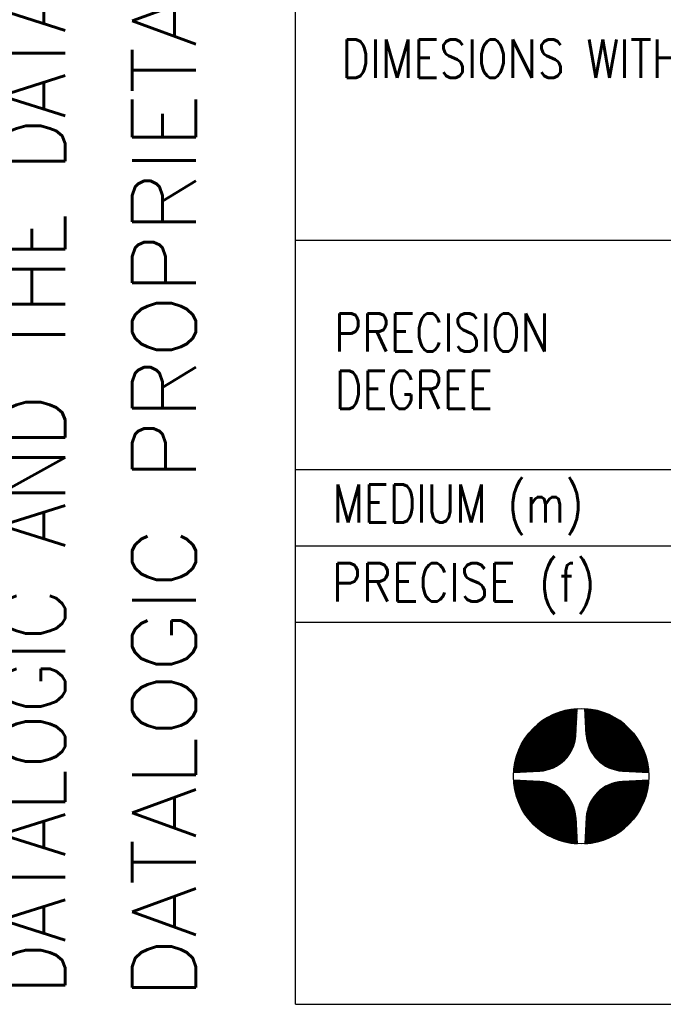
# Model space of a CAD drawing. Header units: millimetres. Extents: x 4 to 205, y 5 to 292.
# Tile 1 of 105: x 4 to 29, y 5 to 44. Entities that reach past the tile are written whole.
import ezdxf

# ---------------------------------------------------------------- set-up
doc = ezdxf.new("R2010")
doc.units = ezdxf.units.MM
doc.layers.get('0').update_dxf_attribs({"linetype": 'CONTINUOUS'})
doc.layers.add('256', color=7, linetype='CONTINUOUS')
doc.styles.add('blockfont', font='simplex.shx')

# ---------------------------------------------------------------- blocks, each defined once
blk = doc.blocks.new('HATCH19')
at = {"color": 5, "linetype": 'CONTINUOUS'}
for p, q in [((26.357539, 11.320064), (28.842144, 13.804669)), ((26.359053, 11.348953), (28.813255, 13.803155)), ((26.360567, 11.377842), (28.784365, 13.801641)), ((26.362081, 11.406732), (28.755476, 13.800126)), ((26.363595, 11.435621), (28.726587, 13.798612)), ((26.365109, 11.464511), (28.697697, 13.797098)), ((26.366623, 11.4934), (28.668808, 13.795584)), ((26.368137, 11.52229), (28.639918, 13.79407)), ((26.369601, 11.30475), (28.857458, 13.792607)), ((26.369651, 11.551179), (28.611029, 13.792556)), ((26.371165, 11.580069), (28.582139, 13.791042)), ((26.372679, 11.608958), (28.55325, 13.789528)), ((26.374194, 11.637847), (28.524361, 13.788014)), ((26.375708, 11.666737), (28.495471, 13.7865)), ((26.377222, 11.695626), (28.466582, 13.784986)), ((26.378736, 11.724516), (28.437692, 13.783472)), ((26.38025, 11.753405), (28.408803, 13.781958)), ((26.381764, 11.782295), (28.379913, 13.780444)), ((26.383278, 11.811184), (28.351024, 13.77893)), ((26.384792, 11.840074), (28.322135, 13.777416)), ((26.386306, 11.868963), (28.293245, 13.775902)), ((26.38782, 11.897852), (28.264356, 13.774388)), ((26.389334, 11.926742), (28.235466, 13.772874)), ((26.390848, 11.955631), (28.206577, 13.77136)), ((26.392362, 11.984521), (28.177687, 13.769846)), ((26.393876, 12.01341), (28.148798, 13.768332)), ((26.39539, 12.0423), (28.119908, 13.766818)), ((26.396904, 12.071189), (28.091019, 13.765304)), ((26.398418, 12.100079), (28.06213, 13.76379)), ((26.398944, 11.306718), (28.855491, 13.763264)), ((26.399932, 12.128968), (28.03324, 13.762276)), ((26.401446, 12.157857), (28.004351, 13.760762)), ((26.40296, 12.186747), (27.975461, 13.759248)), ((26.404474, 12.215636), (27.946572, 13.757734)), ((26.405988, 12.244526), (27.917682, 13.75622)), ((26.407502, 12.273415), (27.888793, 13.754706)), ((26.409016, 12.302305), (27.859904, 13.753192)), ((26.41053, 12.331194), (27.831014, 13.751678)), ((26.412325, 12.360364), (27.801844, 13.749883)), ((26.414748, 12.390163), (27.772045, 13.74746)), ((26.417847, 12.420637), (27.741571, 13.744362)), ((26.421673, 12.451838), (27.71037, 13.740536)), ((26.426287, 12.483828), (27.67838, 13.735921)), ((26.428644, 11.309042), (28.853167, 13.733565)), ((26.431762, 12.516679), (27.64553, 13.730446)), ((26.438181, 12.550473), (27.611735, 13.724027)), ((26.445645, 12.585313), (27.576896, 13.716563)), ((26.454276, 12.621319), (27.540889, 13.707932)), ((26.458714, 11.311737), (28.850472, 13.703494)), ((26.464225, 12.658643), (27.503565, 13.697983)), ((26.47568, 12.697474), (27.464735, 13.686528)), ((26.488884, 12.738053), (27.424155, 13.673324)), ((26.489171, 11.314818), (28.84739, 13.673037)), ((26.504159, 12.780703), (27.381505, 13.65805)), ((26.520031, 11.318303), (28.843905, 13.642177)), ((26.521946, 12.825866), (27.336342, 13.640262)), ((26.542881, 12.874177), (27.288031, 13.619327)), ((26.551313, 11.322209), (28.839999, 13.610896)), ((26.567944, 12.926615), (27.235594, 13.594264)), ((26.583035, 11.326556), (28.835652, 13.579173)), ((26.598787, 12.984833), (27.177375, 13.563422)), ((26.61522, 11.331366), (28.830843, 13.546988)), ((26.638663, 13.052085), (27.110124, 13.523545)), ((26.647892, 11.336662), (28.825547, 13.514317)), ((26.681075, 11.34247), (28.819739, 13.481133)), ((26.696171, 13.136968), (27.02524, 13.466037)), ((26.714799, 11.348818), (28.81339, 13.447409)), ((26.749096, 11.355739), (28.806469, 13.413113)), ((26.783999, 11.363268), (28.798941, 13.378209)), ((26.81955, 11.371442), (28.790766, 13.342659)), ((26.85579, 11.380308), (28.7819, 13.306418)), ((26.892772, 11.389914), (28.772295, 13.269437)), ((26.93055, 11.400316), (28.761892, 13.231659)), ((26.969189, 11.41158), (28.750628, 13.193019)), ((27.008764, 11.42378), (28.738428, 13.153444)), ((27.049363, 11.437003), (28.725205, 13.112846)), ((27.091086, 11.451351), (28.710858, 13.071123)), ((27.134055, 11.466944), (28.695264, 13.028154)), ((27.178415, 11.483929), (28.678279, 12.983793)), ((27.224346, 11.502485), (28.659724, 12.937862)), ((27.27207, 11.522833), (28.639376, 12.890139)), ((27.321868, 11.545256), (28.616953, 12.840341)), ((27.37411, 11.570122), (28.592086, 12.788098)), ((27.429294, 11.597931), (28.564277, 12.732914)), ((27.488121, 11.629382), (28.532826, 12.674088)), ((27.551633, 11.665519), (28.49669, 12.610576)), ((27.621508, 11.708019), (28.454189, 12.5407)), ((27.700793, 11.759928), (28.40228, 12.461415)), ((27.796286, 11.828046), (28.334163, 12.365922)), ((27.933104, 11.937489), (28.22472, 12.229104))]:
    blk.add_line(p, q, dxfattribs=at)
blk = doc.blocks.new('HATCH21')
at = {"color": 5, "linetype": 'CONTINUOUS'}
for p, q in [((26.358574, 16.571414), (26.392138, 16.604978)), ((26.359937, 16.545402), (26.417607, 16.603071)), ((26.3613, 16.519389), (26.442849, 16.600938)), ((26.362663, 16.493377), (26.46787, 16.598584)), ((26.364027, 16.467365), (26.492676, 16.596015)), ((26.36539, 16.441353), (26.517271, 16.593234)), ((26.366753, 16.415341), (26.541659, 16.590247)), ((26.368116, 16.389329), (26.565846, 16.587058)), ((26.36948, 16.363316), (26.589835, 16.583672)), ((26.370843, 16.337304), (26.61363, 16.580092)), ((26.372206, 16.311292), (26.637236, 16.576322)), ((26.373569, 16.28528), (26.660655, 16.572366)), ((26.374933, 16.259268), (26.683892, 16.568227)), ((26.376296, 16.233256), (26.70695, 16.56391)), ((26.377659, 16.207243), (26.729832, 16.559416)), ((26.379022, 16.181231), (26.752541, 16.55475)), ((26.380386, 16.155219), (26.77508, 16.549913)), ((26.381749, 16.129207), (26.797452, 16.54491)), ((26.383112, 16.103195), (26.819659, 16.539742)), ((26.384475, 16.077182), (26.841705, 16.534412)), ((26.385839, 16.05117), (26.863591, 16.528923)), ((26.387202, 16.025158), (26.885321, 16.523278)), ((26.388565, 15.999146), (26.906896, 16.517477)), ((26.389928, 15.973134), (26.928319, 16.511525)), ((26.391292, 15.947122), (26.949592, 16.505422)), ((26.392655, 15.921109), (26.970717, 16.499172)), ((26.394018, 15.895097), (26.991696, 16.492775)), ((26.395381, 15.869085), (27.01253, 16.486234)), ((26.396744, 15.843073), (27.033222, 16.479551)), ((26.398108, 15.817061), (27.053774, 16.472727)), ((26.399471, 15.791049), (27.074187, 16.465764)), ((26.400834, 15.765036), (27.094462, 16.458664)), ((26.402197, 15.739024), (27.114602, 16.451429)), ((26.403561, 15.713012), (27.134608, 16.44406)), ((26.404924, 15.687), (27.154482, 16.436558)), ((26.406287, 15.660988), (27.174224, 16.428925)), ((26.40765, 15.634975), (27.193837, 16.421162)), ((26.409014, 15.608963), (27.213321, 16.41327)), ((26.410377, 15.582951), (27.232678, 16.405252)), ((26.411893, 15.557092), (27.251909, 16.397108)), ((26.413819, 15.531642), (27.271015, 16.388839)), ((26.416141, 15.506589), (27.289998, 16.380446)), ((26.418843, 15.481915), (27.308859, 16.371931)), ((26.42191, 15.457607), (27.327598, 16.363295)), ((26.425328, 15.43365), (27.346217, 16.354538)), ((26.429086, 15.410032), (27.364716, 16.345662)), ((26.433171, 15.386742), (27.383097, 16.336668)), ((26.437573, 15.363769), (27.401361, 16.327556)), ((26.442282, 15.341102), (27.419508, 16.318328)), ((26.447289, 15.318733), (27.43754, 16.308984)), ((26.452584, 15.296654), (27.455457, 16.299526)), ((26.458161, 15.274855), (27.47326, 16.289953)), ((26.464012, 15.25333), (27.490949, 16.280267)), ((26.47013, 15.232073), (27.508526, 16.270469)), ((26.476508, 15.211075), (27.525992, 16.260559)), ((26.48314, 15.190332), (27.543346, 16.250538)), ((26.490022, 15.169838), (27.56059, 16.240407)), ((26.497146, 15.149588), (27.577724, 16.230166)), ((26.50451, 15.129575), (27.59475, 16.219815)), ((26.512107, 15.109797), (27.611666, 16.209357)), ((26.519933, 15.090248), (27.628475, 16.19879)), ((26.527985, 15.070925), (27.645177, 16.188116)), ((26.536259, 15.051823), (27.661771, 16.177335)), ((26.54475, 15.032939), (27.67826, 16.166448)), ((26.553456, 15.014269), (27.694642, 16.155455)), ((26.562373, 14.995811), (27.710919, 16.144357)), ((26.571499, 14.977561), (27.727091, 16.133153)), ((26.58083, 14.959517), (27.743158, 16.121845)), ((26.590364, 14.941676), (27.759122, 16.110433)), ((26.600098, 14.924034), (27.774982, 16.098918)), ((26.610031, 14.906591), (27.790738, 16.087299)), ((26.620159, 14.889344), (27.806391, 16.075576)), ((26.630481, 14.872291), (27.821942, 16.063751)), ((26.640995, 14.85543), (27.83739, 16.051824)), ((26.6517, 14.838759), (27.852736, 16.039795)), ((26.662593, 14.822276), (27.86798, 16.027664)), ((26.673673, 14.805981), (27.883123, 16.015431)), ((26.684938, 14.789871), (27.898164, 16.003097)), ((26.696388, 14.773946), (27.913104, 15.990661)), ((26.708022, 14.758203), (27.927943, 15.978125)), ((26.719837, 14.742643), (27.942682, 15.965488)), ((26.731833, 14.727265), (27.95732, 15.952751)), ((26.74401, 14.712066), (27.971857, 15.939913)), ((26.756367, 14.697047), (27.986294, 15.926975)), ((26.768902, 14.682207), (28.000632, 15.913936)), ((26.781615, 14.667545), (28.014869, 15.900798)), ((26.794506, 14.65306), (28.029006, 15.88756)), ((26.807575, 14.638753), (28.043043, 15.874221)), ((26.82082, 14.624623), (28.05698, 15.860783)), ((26.834243, 14.61067), (28.070818, 15.847245)), ((26.847842, 14.596894), (28.084556, 15.833608)), ((26.861618, 14.583294), (28.098194, 15.81987)), ((26.87557, 14.569871), (28.111732, 15.806033)), ((26.889699, 14.556625), (28.12517, 15.792096)), ((26.904005, 14.543556), (28.138509, 15.778059)), ((26.918489, 14.530664), (28.151748, 15.763923)), ((26.93315, 14.51795), (28.164886, 15.749686)), ((26.94799, 14.505414), (28.177925, 15.735349)), ((26.963008, 14.493057), (28.190864, 15.720912)), ((26.978206, 14.48088), (28.203702, 15.706375)), ((26.993585, 14.468883), (28.21644, 15.691738)), ((27.009144, 14.457067), (28.229077, 15.677)), ((27.024886, 14.445433), (28.241613, 15.662161)), ((27.04081, 14.433982), (28.254049, 15.647221)), ((27.056919, 14.422716), (28.266384, 15.63218)), ((27.073214, 14.411635), (28.278617, 15.617038)), ((27.089696, 14.400741), (28.290748, 15.601794)), ((27.106366, 14.390036), (28.302778, 15.586448)), ((27.123227, 14.379522), (28.314706, 15.571)), ((27.140279, 14.369199), (28.326531, 15.55545)), ((27.157526, 14.35907), (28.338254, 15.539797)), ((27.174968, 14.349137), (28.349873, 15.524042)), ((27.192609, 14.339401), (28.361389, 15.508182)), ((27.210449, 14.329867), (28.372802, 15.492219)), ((27.228493, 14.320535), (28.38411, 15.476152)), ((27.246742, 14.311409), (28.395314, 15.45998)), ((27.265199, 14.302491), (28.406413, 15.443704)), ((27.283868, 14.293784), (28.417406, 15.427322)), ((27.302751, 14.285292), (28.428293, 15.410834)), ((27.321852, 14.277017), (28.439075, 15.39424)), ((27.341175, 14.268965), (28.449749, 15.377539)), ((27.360723, 14.261137), (28.460316, 15.36073)), ((27.3805, 14.253539), (28.470775, 15.343814)), ((27.400512, 14.246175), (28.481126, 15.326789)), ((27.420762, 14.239049), (28.491367, 15.309655)), ((27.441255, 14.232167), (28.501499, 15.292412)), ((27.461997, 14.225534), (28.51152, 15.275058)), ((27.482993, 14.219155), (28.521431, 15.257593)), ((27.50425, 14.213036), (28.53123, 15.240016)), ((27.525774, 14.207185), (28.540916, 15.222327)), ((27.547571, 14.201607), (28.550489, 15.204524)), ((27.56965, 14.19631), (28.559948, 15.186608)), ((27.592018, 14.191302), (28.569292, 15.168577)), ((27.614683, 14.186592), (28.578521, 15.15043)), ((27.637655, 14.182189), (28.587633, 15.132166)), ((27.660944, 14.178103), (28.596627, 15.113786)), ((27.684561, 14.174344), (28.605504, 15.095287)), ((27.708516, 14.170924), (28.614261, 15.076668)), ((27.732823, 14.167855), (28.622898, 15.05793)), ((27.757496, 14.165152), (28.631413, 15.03907)), ((27.782548, 14.162829), (28.639806, 15.020087)), ((27.807996, 14.160902), (28.648076, 15.000981)), ((27.833854, 14.159384), (28.65622, 14.981751)), ((27.859866, 14.158021), (28.664239, 14.962394)), ((27.885878, 14.156658), (28.672131, 14.94291)), ((27.91189, 14.155294), (28.679894, 14.923298)), ((27.937903, 14.153931), (28.687528, 14.903556)), ((27.963915, 14.152568), (28.69503, 14.883683)), ((27.989927, 14.151205), (28.7024, 14.863678)), ((28.015939, 14.149841), (28.709636, 14.843538)), ((28.041951, 14.148478), (28.716736, 14.823263)), ((28.067963, 14.147115), (28.723699, 14.802851)), ((28.093976, 14.145752), (28.730524, 14.7823)), ((28.119988, 14.144388), (28.737207, 14.761608)), ((28.146, 14.143025), (28.743749, 14.740774)), ((28.172012, 14.141662), (28.750146, 14.719796)), ((28.198024, 14.140299), (28.756397, 14.698672)), ((28.224036, 14.138935), (28.762501, 14.6774)), ((28.250049, 14.137572), (28.768454, 14.655977)), ((28.276061, 14.136209), (28.774254, 14.634403)), ((28.302073, 14.134846), (28.779901, 14.612673)), ((28.328085, 14.133482), (28.78539, 14.590787)), ((28.354097, 14.132119), (28.79072, 14.568742)), ((28.380109, 14.130756), (28.795889, 14.546535)), ((28.406122, 14.129393), (28.800893, 14.524164)), ((28.432134, 14.128029), (28.80573, 14.501626)), ((28.458146, 14.126666), (28.810397, 14.478917)), ((28.484158, 14.125303), (28.814891, 14.456036)), ((28.51017, 14.12394), (28.81921, 14.432979)), ((28.536182, 14.122576), (28.823349, 14.409743)), ((28.562195, 14.121213), (28.827305, 14.386324)), ((28.588207, 14.11985), (28.831076, 14.362719)), ((28.614219, 14.118487), (28.834657, 14.338924)), ((28.640231, 14.117123), (28.838044, 14.314936)), ((28.666243, 14.11576), (28.841233, 14.29075)), ((28.692255, 14.114397), (28.844221, 14.266362)), ((28.718268, 14.113034), (28.847003, 14.241769)), ((28.74428, 14.11167), (28.849573, 14.216964)), ((28.770292, 14.110307), (28.851928, 14.191943)), ((28.796304, 14.108944), (28.854062, 14.166701)), ((28.822316, 14.107581), (28.855969, 14.141234))]:
    blk.add_line(p, q, dxfattribs=at)
blk = doc.blocks.new('HATCH23')
at = {"color": 5, "linetype": 'CONTINUOUS'}
for p, q in [((23.555755, 14.11871), (26.043497, 16.606453)), ((23.557723, 14.148055), (26.014153, 16.604484)), ((23.560049, 14.177755), (25.984452, 16.602159)), ((23.562745, 14.207827), (25.95438, 16.599463)), ((23.565828, 14.238286), (25.923922, 16.59638)), ((23.569314, 14.269147), (25.89306, 16.592893)), ((23.570955, 14.106536), (26.055672, 16.591253)), ((23.573222, 14.30043), (25.861777, 16.588986)), ((23.577571, 14.332154), (25.830053, 16.584637)), ((23.582382, 14.364341), (25.797866, 16.579826)), ((23.58768, 14.397015), (25.765193, 16.574528)), ((23.59349, 14.4302), (25.732008, 16.568718)), ((23.599841, 14.463926), (25.698282, 16.562367)), ((23.599845, 14.10805), (26.054158, 16.562363)), ((23.606764, 14.498225), (25.663983, 16.555444)), ((23.614294, 14.533131), (25.629077, 16.547913)), ((23.622471, 14.568683), (25.593524, 16.539736)), ((23.628734, 14.109564), (26.052644, 16.533474)), ((23.63134, 14.604927), (25.557281, 16.530868)), ((23.640948, 14.641911), (25.520297, 16.52126)), ((23.651354, 14.679692), (25.482516, 16.510854)), ((23.657624, 14.111078), (26.05113, 16.504584)), ((23.662621, 14.718335), (25.443873, 16.499587)), ((23.674825, 14.757914), (25.404294, 16.487383)), ((23.686513, 14.112592), (26.049616, 16.475695)), ((23.688051, 14.798516), (25.363692, 16.474156)), ((23.702403, 14.840243), (25.321965, 16.459804)), ((23.715403, 14.114106), (26.048102, 16.446805)), ((23.718002, 14.883217), (25.278991, 16.444206)), ((23.734992, 14.927583), (25.234625, 16.427215)), ((23.744292, 14.11562), (26.046588, 16.417916)), ((23.753554, 14.97352), (25.188688, 16.408654)), ((23.773182, 14.117134), (26.045074, 16.389027)), ((23.773909, 15.02125), (25.140957, 16.388299)), ((23.79634, 15.071057), (25.091151, 16.365868)), ((23.802071, 14.118648), (26.04356, 16.360137)), ((23.821217, 15.123309), (25.038899, 16.340991)), ((23.830961, 14.120162), (26.042046, 16.331248)), ((23.849037, 15.178505), (24.983703, 16.31317)), ((23.85985, 14.121676), (26.040532, 16.302358)), ((23.880504, 15.237347), (24.924861, 16.281704)), ((23.888739, 14.12319), (26.039018, 16.273469)), ((23.91666, 15.300878), (24.861329, 16.245548)), ((23.917629, 14.124704), (26.037504, 16.244579)), ((23.946518, 14.126218), (26.03599, 16.21569)), ((23.959188, 15.370782), (24.791426, 16.20302)), ((23.975408, 14.127732), (26.034476, 16.186801)), ((24.004297, 14.129246), (26.032962, 16.157911)), ((24.011141, 15.45011), (24.712098, 16.151067)), ((24.033187, 14.130761), (26.031448, 16.129022)), ((24.062076, 14.132275), (26.029934, 16.100132)), ((24.079341, 15.545686), (24.616521, 16.082866)), ((24.090966, 14.133789), (26.02842, 16.071243)), ((24.119855, 14.135303), (26.026906, 16.042353)), ((24.148745, 14.136817), (26.025392, 16.013464)), ((24.177634, 14.138331), (26.023878, 15.984574)), ((24.189084, 15.682804), (24.479403, 15.973124)), ((24.206524, 14.139845), (26.022364, 15.955685)), ((24.235413, 14.141359), (26.02085, 15.926796)), ((24.264302, 14.142873), (26.019336, 15.897906)), ((24.293192, 14.144387), (26.017822, 15.869017)), ((24.322081, 14.145901), (26.016308, 15.840127)), ((24.350971, 14.147415), (26.014794, 15.811238)), ((24.37986, 14.148929), (26.01328, 15.782348)), ((24.40875, 14.150443), (26.011766, 15.753459)), ((24.437639, 14.151957), (26.010252, 15.724569)), ((24.466529, 14.153471), (26.008738, 15.69568)), ((24.495418, 14.154985), (26.007224, 15.666791)), ((24.524308, 14.156499), (26.00571, 15.637901)), ((24.553197, 14.158013), (26.004196, 15.609012)), ((24.582087, 14.159527), (26.002682, 15.580122)), ((24.611255, 14.16132), (26.000889, 15.550954)), ((24.641051, 14.163741), (25.998468, 15.521158)), ((24.671522, 14.166837), (25.995372, 15.490686)), ((24.702721, 14.17066), (25.991549, 15.459488)), ((24.734708, 14.175272), (25.986937, 15.427501)), ((24.767555, 14.180743), (25.981466, 15.394654)), ((24.801346, 14.187159), (25.97505, 15.360863)), ((24.836181, 14.194619), (25.96759, 15.326027)), ((24.872184, 14.203245), (25.958963, 15.290025)), ((24.909502, 14.213189), (25.94902, 15.252706)), ((24.948327, 14.224638), (25.937571, 15.213882)), ((24.988899, 14.237835), (25.924374, 15.173309)), ((25.031541, 14.253102), (25.909107, 15.130667)), ((25.076694, 14.270878), (25.89133, 15.085515)), ((25.124992, 14.291801), (25.870408, 15.037217)), ((25.177412, 14.316846), (25.845363, 14.984797)), ((25.235605, 14.347663), (25.814545, 14.926604)), ((25.302814, 14.387497), (25.774712, 14.859395)), ((25.387599, 14.444906), (25.717302, 14.77461))]:
    blk.add_line(p, q, dxfattribs=at)
blk = doc.blocks.new('HATCH25')
at = {"color": 5, "linetype": 'CONTINUOUS'}
for p, q in [((23.55723, 13.770071), (23.590794, 13.803635)), ((23.559137, 13.744602), (23.616806, 13.802271)), ((23.56127, 13.71936), (23.642818, 13.800908)), ((23.563624, 13.694338), (23.66883, 13.799545)), ((23.566194, 13.669533), (23.694843, 13.798182)), ((23.568974, 13.644938), (23.720855, 13.796818)), ((23.571961, 13.620549), (23.746867, 13.795455)), ((23.57515, 13.596363), (23.772879, 13.794092)), ((23.578537, 13.572374), (23.798891, 13.792729)), ((23.582117, 13.548579), (23.824904, 13.791366)), ((23.585886, 13.524973), (23.850916, 13.790002)), ((23.589842, 13.501553), (23.876928, 13.788639)), ((23.593981, 13.478316), (23.90294, 13.787276)), ((23.598298, 13.455259), (23.928952, 13.785913)), ((23.602792, 13.432377), (23.954965, 13.784549)), ((23.607459, 13.409668), (23.980977, 13.783186)), ((23.612295, 13.387129), (24.006989, 13.781823)), ((23.617299, 13.364757), (24.033001, 13.78046)), ((23.622466, 13.342549), (24.059013, 13.779096)), ((23.627796, 13.320504), (24.085026, 13.777733)), ((23.633285, 13.298617), (24.111038, 13.77637)), ((23.638931, 13.276887), (24.13705, 13.775007)), ((23.644731, 13.255312), (24.163062, 13.773643)), ((23.650683, 13.233889), (24.189074, 13.77228)), ((23.656786, 13.212617), (24.215086, 13.770917)), ((23.663037, 13.191492), (24.241099, 13.769554)), ((23.669433, 13.170513), (24.267111, 13.768191)), ((23.675974, 13.149679), (24.293123, 13.766827)), ((23.682658, 13.128986), (24.319135, 13.765464)), ((23.689481, 13.108435), (24.345147, 13.764101)), ((23.696444, 13.088022), (24.37116, 13.762738)), ((23.703544, 13.067746), (24.397172, 13.761374)), ((23.710779, 13.047606), (24.423184, 13.760011)), ((23.718148, 13.0276), (24.449196, 13.758648)), ((23.72565, 13.007727), (24.475208, 13.757285)), ((23.733284, 12.987984), (24.501221, 13.755921)), ((23.741046, 12.968372), (24.527233, 13.754558)), ((23.748938, 12.948888), (24.553245, 13.753195)), ((23.756956, 12.929531), (24.579257, 13.751832)), ((23.7651, 12.9103), (24.605116, 13.750315)), ((23.773369, 12.891193), (24.630566, 13.74839)), ((23.781762, 12.87221), (24.65562, 13.746068)), ((23.790277, 12.85335), (24.680293, 13.743366)), ((23.798913, 12.834611), (24.704602, 13.740299)), ((23.80767, 12.815992), (24.728558, 13.73688)), ((23.816546, 12.797492), (24.752176, 13.733123)), ((23.82554, 12.779111), (24.775466, 13.729037)), ((23.834652, 12.760848), (24.79844, 13.724635)), ((23.84388, 12.7427), (24.821106, 13.719927)), ((23.853224, 12.724669), (24.843475, 13.71492)), ((23.862682, 12.706752), (24.865555, 13.709624)), ((23.872255, 12.688949), (24.887353, 13.704047)), ((23.881941, 12.671259), (24.908878, 13.698197)), ((23.891739, 12.653682), (24.930136, 13.692079)), ((23.901649, 12.636217), (24.951133, 13.685701)), ((23.91167, 12.618862), (24.971876, 13.679068)), ((23.921801, 12.601618), (24.99237, 13.672187)), ((23.932042, 12.584484), (25.012621, 13.665062)), ((23.942393, 12.567459), (25.032633, 13.657699)), ((23.952851, 12.550542), (25.052411, 13.650102)), ((23.963418, 12.533733), (25.07196, 13.642275)), ((23.974092, 12.517032), (25.091283, 13.634223)), ((23.984873, 12.500437), (25.110385, 13.62595)), ((23.99576, 12.483949), (25.129269, 13.617458)), ((24.006753, 12.467567), (25.147939, 13.608753)), ((24.017851, 12.45129), (25.166397, 13.599835)), ((24.029055, 12.435118), (25.184647, 13.59071)), ((24.040363, 12.41905), (25.202691, 13.581379)), ((24.051775, 12.403087), (25.220533, 13.571845)), ((24.06329, 12.387227), (25.238174, 13.56211)), ((24.07491, 12.371471), (25.255617, 13.552178)), ((24.086632, 12.355817), (25.272864, 13.54205)), ((24.098457, 12.340267), (25.289917, 13.531727)), ((24.110384, 12.324819), (25.306779, 13.521213)), ((24.122413, 12.309473), (25.32345, 13.510509)), ((24.134545, 12.294229), (25.339932, 13.499616)), ((24.146777, 12.279086), (25.356228, 13.488536)), ((24.159112, 12.264045), (25.372337, 13.47727)), ((24.171547, 12.249104), (25.388263, 13.46582)), ((24.184083, 12.234265), (25.404005, 13.454187)), ((24.19672, 12.219527), (25.419565, 13.442372)), ((24.209457, 12.204889), (25.434944, 13.430375)), ((24.222295, 12.190351), (25.450142, 13.418198)), ((24.235233, 12.175914), (25.465162, 13.405842)), ((24.248272, 12.161577), (25.480002, 13.393307)), ((24.26141, 12.14734), (25.494664, 13.380594)), ((24.274649, 12.133203), (25.509148, 13.367702)), ((24.287987, 12.119166), (25.523455, 13.354634)), ((24.301425, 12.105228), (25.537585, 13.341388)), ((24.314963, 12.091391), (25.551538, 13.327966)), ((24.3286, 12.077653), (25.565314, 13.314367)), ((24.342338, 12.064015), (25.578914, 13.300591)), ((24.356175, 12.050477), (25.592337, 13.286639)), ((24.370112, 12.037038), (25.605583, 13.27251)), ((24.384149, 12.0237), (25.618652, 13.258203)), ((24.398285, 12.010461), (25.631544, 13.24372)), ((24.412522, 11.997322), (25.644258, 13.229058)), ((24.426859, 11.984284), (25.656794, 13.214219)), ((24.441296, 11.971345), (25.669151, 13.1992)), ((24.455833, 11.958507), (25.681328, 13.184002)), ((24.47047, 11.945769), (25.693326, 13.168624)), ((24.485209, 11.933132), (25.705142, 13.153065)), ((24.500047, 11.920595), (25.716776, 13.137323)), ((24.514987, 11.908159), (25.728226, 13.121398)), ((24.530028, 11.895825), (25.739493, 13.105289)), ((24.54517, 11.883592), (25.750573, 13.088995)), ((24.560414, 11.87146), (25.761467, 13.072513)), ((24.57576, 11.85943), (25.772172, 13.055842)), ((24.591208, 11.847503), (25.782687, 13.038982)), ((24.606758, 11.835677), (25.79301, 13.021929)), ((24.622411, 11.823955), (25.803139, 13.004683)), ((24.638167, 11.812335), (25.813072, 12.98724)), ((24.654026, 11.800819), (25.822807, 12.9696)), ((24.669989, 11.789407), (25.832342, 12.951759)), ((24.686056, 11.778099), (25.841673, 12.933716)), ((24.702228, 11.766895), (25.8508, 12.915467)), ((24.718504, 11.755796), (25.859718, 12.897009)), ((24.734886, 11.744803), (25.868424, 12.878341)), ((24.751374, 11.733915), (25.876917, 12.859457)), ((24.767968, 11.723134), (25.885191, 12.840356)), ((24.78467, 11.712459), (25.893244, 12.821034)), ((24.801478, 11.701892), (25.901071, 12.801486)), ((24.818394, 11.691433), (25.908669, 12.781708)), ((24.835419, 11.681083), (25.916033, 12.761697)), ((24.852553, 11.670841), (25.923159, 12.741447)), ((24.869797, 11.660709), (25.930041, 12.720954)), ((24.887151, 11.650688), (25.936674, 12.700212)), ((24.904616, 11.640778), (25.943053, 12.679215)), ((24.922192, 11.630979), (25.949172, 12.657959)), ((24.939882, 11.621293), (25.955024, 12.636435)), ((24.957684, 11.61172), (25.960602, 12.614637)), ((24.9756, 11.602261), (25.965899, 12.592559)), ((24.993632, 11.592916), (25.970906, 12.570191)), ((25.011778, 11.583688), (25.975616, 12.547525)), ((25.030042, 11.574576), (25.980019, 12.524553)), ((25.048422, 11.565581), (25.984106, 12.501264)), ((25.066922, 11.556705), (25.987865, 12.477648)), ((25.08554, 11.547948), (25.991284, 12.453692)), ((25.104279, 11.539311), (25.994353, 12.429385)), ((25.123139, 11.530795), (25.997056, 12.404713)), ((25.142121, 11.522402), (25.999379, 12.379661)), ((25.161227, 11.514133), (26.001306, 12.354212)), ((25.180458, 11.505988), (26.002824, 12.328355)), ((25.199814, 11.497969), (26.004187, 12.302342)), ((25.219298, 11.490078), (26.005551, 12.27633)), ((25.23891, 11.482314), (26.006914, 12.250318)), ((25.258652, 11.474681), (26.008277, 12.224306)), ((25.278525, 11.467178), (26.00964, 12.198294)), ((25.29853, 11.459808), (26.011004, 12.172282)), ((25.31867, 11.452573), (26.012367, 12.146269)), ((25.338945, 11.445472), (26.01373, 12.120257)), ((25.359357, 11.438509), (26.015093, 12.094245)), ((25.379909, 11.431685), (26.016457, 12.068233)), ((25.4006, 11.425001), (26.01782, 12.042221)), ((25.421434, 11.41846), (26.019183, 12.016209)), ((25.442412, 11.412062), (26.020546, 11.990196)), ((25.463537, 11.405811), (26.02191, 11.964184)), ((25.484809, 11.399708), (26.023273, 11.938172)), ((25.506231, 11.393755), (26.024636, 11.91216)), ((25.527806, 11.387954), (26.025999, 11.886148)), ((25.549535, 11.382308), (26.027363, 11.860135)), ((25.571421, 11.376818), (26.028726, 11.834123)), ((25.593466, 11.371488), (26.030089, 11.808111)), ((25.615673, 11.36632), (26.031452, 11.782099)), ((25.638044, 11.361316), (26.032815, 11.756087)), ((25.660583, 11.356479), (26.034179, 11.730075)), ((25.683291, 11.351811), (26.035542, 11.704062)), ((25.706172, 11.347317), (26.036905, 11.67805)), ((25.729229, 11.342999), (26.038268, 11.652038)), ((25.752466, 11.33886), (26.039632, 11.626026)), ((25.775885, 11.334903), (26.040995, 11.600014)), ((25.799489, 11.331133), (26.042358, 11.574001)), ((25.823284, 11.327552), (26.043721, 11.547989)), ((25.847272, 11.324165), (26.045085, 11.521977)), ((25.871458, 11.320975), (26.046448, 11.495965)), ((25.895846, 11.317988), (26.047811, 11.469953)), ((25.92044, 11.315206), (26.049174, 11.443941)), ((25.945245, 11.312636), (26.050538, 11.417928)), ((25.970265, 11.310281), (26.051901, 11.391916)), ((25.995507, 11.308147), (26.053264, 11.365904)), ((26.020975, 11.306239), (26.054627, 11.339892))]:
    blk.add_line(p, q, dxfattribs=at)

msp = doc.modelspace()

# ---------------------------------------------------------------- linework, layer by layer
at = {"layer": '256', "color": 3, "linetype": 'CONTINUOUS'}
for p, q in [((15, 5), (15, 292)), ((15, 20), (30, 20)), ((15, 5), (205, 5))]:
    msp.add_line(p, q, dxfattribs=at)
at = {"layer": '256', "color": 4, "linetype": 'CONTINUOUS'}
for p, q in [((15, 35), (205, 35)), ((15, 26), (30, 26)), ((15, 23), (30, 23))]:
    msp.add_line(p, q, dxfattribs=at)
at = {"layer": '256', "color": 5, "linetype": 'CONTINUOUS'}
for p, q in [((26.003, 15.579), (26.057, 16.612)), ((26.003, 15.579), (26.057, 16.607)), ((26.411, 15.579), (26.356, 16.612)), ((26.357, 16.607), (26.411, 15.579)), ((24.583, 14.16), (23.55, 14.105)), ((23.555, 14.106), (24.583, 14.16)), ((27.83, 14.16), (28.863, 14.105)), ((27.83, 14.16), (28.858, 14.106)), ((24.583, 13.752), (23.55, 13.806)), ((24.583, 13.752), (23.555, 13.806)), ((27.83, 13.752), (28.863, 13.806)), ((28.858, 13.806), (27.83, 13.752)), ((26.003, 12.332), (26.057, 11.299)), ((26.057, 11.304), (26.003, 12.332)), ((26.411, 12.332), (26.356, 11.299)), ((26.411, 12.332), (26.357, 11.304))]:
    msp.add_line(p, q, dxfattribs=at)
msp.add_circle((26.207, 13.956), 2.656, dxfattribs=at)
for centre, radius, start, end in [((26.207, 13.956), 2.656, 93.2398, 176.7603), ((26.207, 13.956), 2.656, 3.2398, 86.7602), ((24.505, 15.658), 1.5, 273, 357), ((24.505, 15.658), 1.5, 273, 357), ((27.909, 15.658), 1.5, 183, 267), ((27.909, 15.658), 1.5, 183, 267), ((26.207, 13.956), 2.656, 183.2397, 266.7602), ((24.505, 12.254), 1.5, 3, 87), ((24.505, 12.254), 1.5, 3, 87), ((26.207, 13.956), 2.656, 273.2398, 356.7602), ((27.909, 12.254), 1.5, 93, 177), ((27.909, 12.254), 1.5, 93, 177)]:
    msp.add_arc(centre, radius, start, end, dxfattribs=at)

# ---------------------------------------------------------------- block references
at = {"layer": '256', "color": 5, "linetype": 'CONTINUOUS', "lineweight": -3}
for name in ['HATCH23', 'HATCH21', 'HATCH25', 'HATCH19']:
    msp.add_blockref(name, (0, 0), dxfattribs=at)

# ---------------------------------------------------------------- texts
at = {"layer": '256', "color": 4, "linetype": 'CONTINUOUS', "char_height": 2.5, "attachment_point": 7, "rotation": 90, "line_spacing_factor": 0.903614, "style": 'blockfont'}
for s, insert in [('\\W00.921;DATALOGIC AND THE DATALOGIC LOGO ARE REGISTERED TRADEMARKS OF DATALOGIC S.P.A. IN MANY COUNTRIES, INCLUDING THE U.S.A. AND THE E.U.  ', (6.725, 5.351)), ('\\W01.067;DATALOGIC PROPRIETARY & CONFIDENTIAL INFORMATION ', (11.093, 5.208))]:
    msp.add_mtext(s, dxfattribs=dict(at, insert=insert))
at = {"layer": '256', "color": 4, "linetype": 'CONTINUOUS', "char_height": 1.5, "attachment_point": 7, "line_spacing_factor": 0.903614, "style": 'blockfont'}
for s, insert in [('\\W00.831;DIMESIONS WITHOUT TOLERANCE DEGREE: ', (16.799, 41.383)), ('\\W00.812;PRECISION ', (16.517, 30.63)), ('\\W00.804;DEGREE ', (16.545, 28.38)), ('\\W00.797;MEDIUM (m) ', (16.459, 23.417)), ('\\W00.871;PRECISE (f) ', (16.422, 20.318))]:
    msp.add_mtext(s, dxfattribs=dict(at, insert=insert))

doc.saveas('drawing.dxf')
